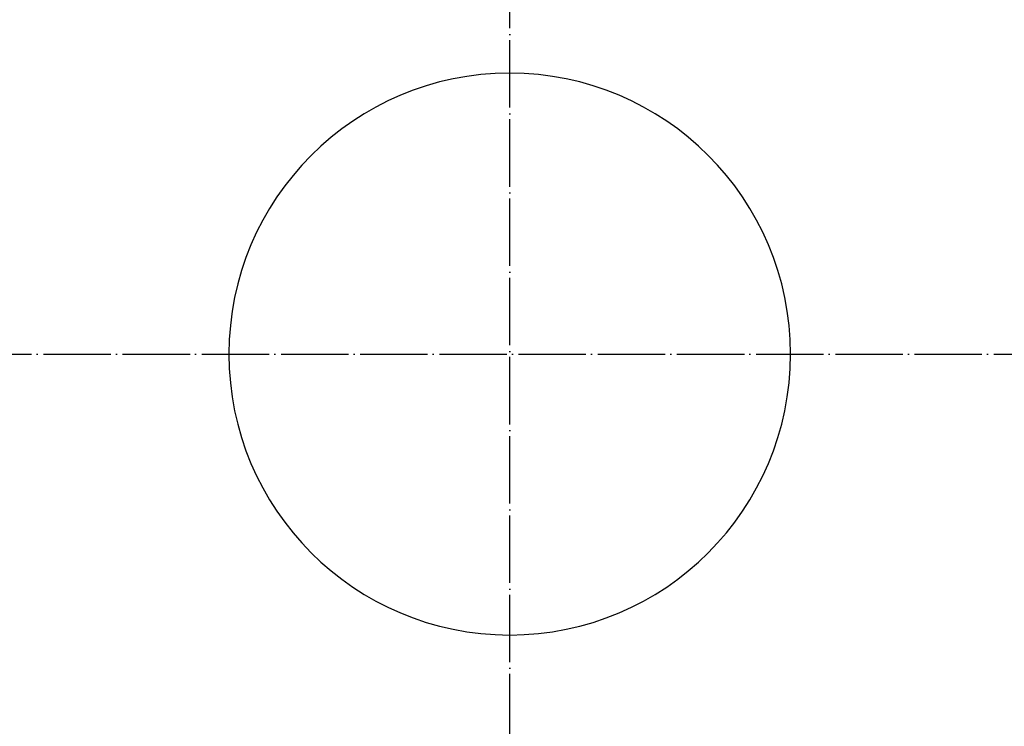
# Model space of a CAD drawing. Extents: x -1809 to 6113, y -4129 to 1471.
# Tile 171 of 197: x 5115 to 5290, y -1888 to -1762. Entities that reach past the tile are written whole.
import ezdxf

# ---------------------------------------------------------------- set-up
doc = ezdxf.new("R2010")
doc.units = 0
doc.linetypes.add('DASHED', pattern=[15, 7, -8])
doc.linetypes.add('DOT_CENTER', pattern=[14, 12, -1, 0, -1])
doc.layers.get('0').update_dxf_attribs({"linetype": 'CONTINUOUS'})
doc.layers.add('1', color=7, linetype='CONTINUOUS')

# ---------------------------------------------------------------- blocks, each defined once
blk = doc.blocks.new('DUT_BOARD__78', base_point=(5409.88, -1537.57))
at = {"color": 1, "linetype": 'CONTINUOUS'}
for start, end in [(0, 180), (180, 0)]:
    blk.add_arc((5202.06, -1821.88), 50, start, end, dxfattribs=at)
blk = doc.blocks.new('BUSHING_E7018-21702_2__116', base_point=(5273.56, -1919.88))
at = {"color": 1, "linetype": 'CONTINUOUS'}
for radius, start, end in [(5, 90, -90), (4.5, 15, 41.8103), (4.5, -41.8103, 15)]:
    blk.add_arc((5269.06, -1924.88), radius, start, end, dxfattribs=at)
blk = doc.blocks.new('BUSHING_E7018-21701_2__117', base_point=(5140.06, -1919.88))
at = {"color": 1, "linetype": 'CONTINUOUS'}
blk.add_arc((5135.06, -1924.88), 5, -90, 90, dxfattribs=at)
blk = doc.blocks.new('BUSHING_E7018-21702_1__118', base_point=(5273.56, -1713.88))
at = {"color": 1, "linetype": 'CONTINUOUS'}
for radius, start, end in [(5, 90, -90), (4.5, 15, 41.8103), (4.5, -41.8103, 15)]:
    blk.add_arc((5269.06, -1718.88), radius, start, end, dxfattribs=at)
blk = doc.blocks.new('BUSHING_E7018-21701_1__119', base_point=(5140.06, -1713.88))
at = {"color": 1, "linetype": 'CONTINUOUS'}
blk.add_arc((5135.06, -1718.88), 5, -90, 90, dxfattribs=at)
blk = doc.blocks.new('BUSHINGS_POGOTOWER__120', base_point=(5273.56, -1713.88))
for name, p in [('BUSHING_E7018-21701_1__119', (5140.06, -1713.88)), ('BUSHING_E7018-21702_1__118', (5273.56, -1713.88)), ('BUSHING_E7018-21701_2__117', (5140.06, -1919.88)), ('BUSHING_E7018-21702_2__116', (5273.56, -1919.88))]:
    blk.add_blockref(name, p)
blk = doc.blocks.new('SMALLPARTS__186', base_point=(5452.36, -1481.88))
blk.add_blockref('BUSHINGS_POGOTOWER__120', (5273.56, -1713.88))
blk = doc.blocks.new('E7018-24101__187', base_point=(5438.86, -1521.88))
at = {"color": 1, "linetype": 'CONTINUOUS'}
for start, end in [(0, 180), (180, 0)]:
    blk.add_arc((5202.06, -1821.88), 50, start, end, dxfattribs=at)
blk = doc.blocks.new('E7018-64101__188', base_point=(5452.36, -1481.88))
for name, p in [('SMALLPARTS__186', (5452.36, -1481.88)), ('E7018-24101__187', (5438.86, -1521.88))]:
    blk.add_blockref(name, p)
blk = doc.blocks.new('STIFF_ASSY_DUTBD__189', base_point=(5452.36, -1481.88))
for name, p in [('E7018-64101__188', (5452.36, -1481.88)), ('DUT_BOARD__78', (5409.88, -1537.57))]:
    blk.add_blockref(name, p)
blk = doc.blocks.new('A1__190', base_point=(5452.36, -1481.88))
blk.add_blockref('STIFF_ASSY_DUTBD__189', (5452.36, -1481.88))
blk = doc.blocks.new('FRONT1__191', base_point=(5452.36, -1481.88))
blk.add_blockref('A1__190', (5452.36, -1481.88))
blk = doc.blocks.new('L1__192', base_point=(5452.36, -1481.88))
blk.add_blockref('FRONT1__191', (5452.36, -1481.88))
blk = doc.blocks.new('HEADPLATE_EG__1074', base_point=(4654.3, -2191.02))
at = {"layer": '1', "color": 1, "linetype": 'DOT_CENTER'}
for p, q in [((5202.06, -2060), (5202.06, -1583.75)), ((4963.94, -1821.88), (5440.19, -1821.88))]:
    blk.add_line(p, q, dxfattribs=at)
at = {"layer": '1', "color": 7, "linetype": 'DASHED'}
for radius in [166.69, 158.75]:
    blk.add_circle((5202.06, -1821.88), radius, dxfattribs=at)

msp = doc.modelspace()

# ---------------------------------------------------------------- block references
msp.add_blockref('L1__192', (5452.36, -1481.88))
at = {"layer": '1'}
msp.add_blockref('HEADPLATE_EG__1074', (4654.3, -2191.02), dxfattribs=at)

doc.saveas('drawing.dxf')
